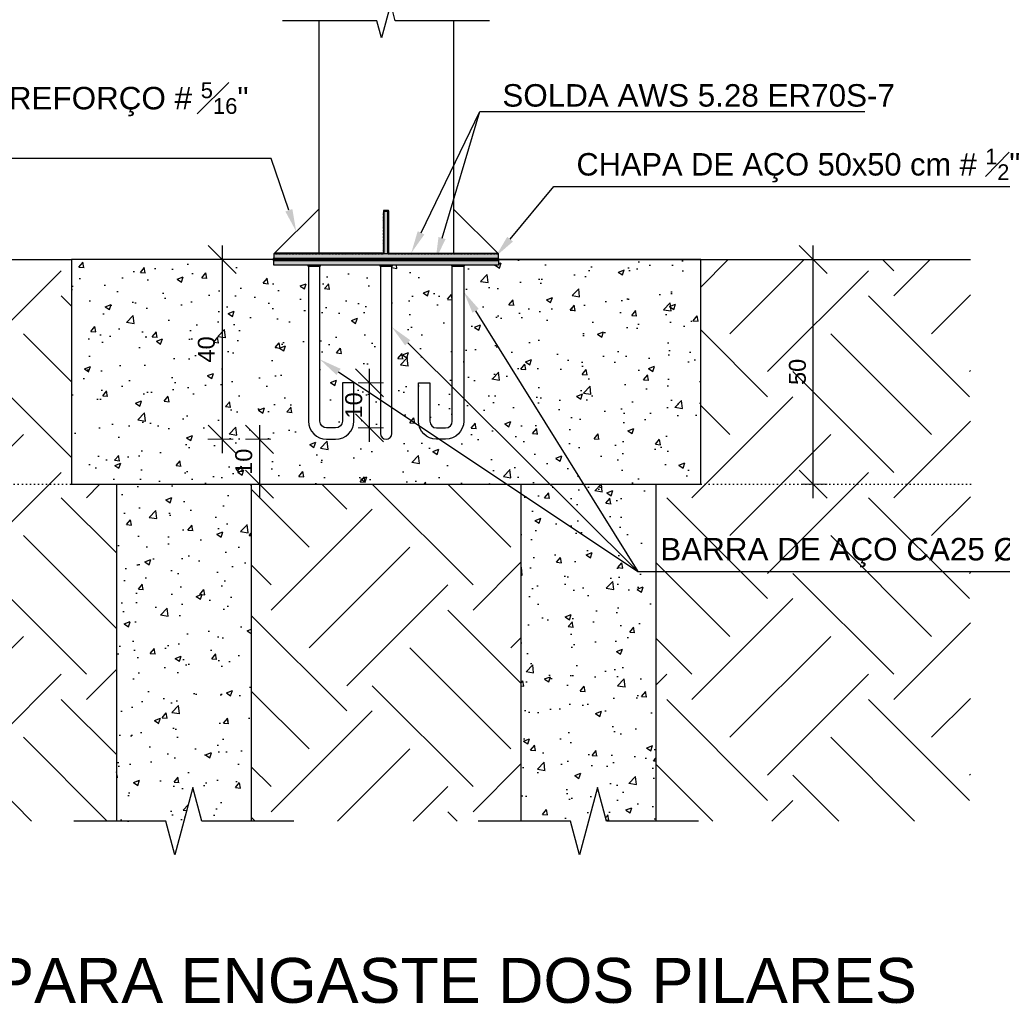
# Model space of a CAD drawing. Header units: millimetres. Extents: x 10789 to 19217, y 2620 to 5346.
# Tile 47 of 49: x 18713 to 18932, y 2717 to 2936. Entities that reach past the tile are written whole.
import ezdxf
from ezdxf import colors
from ezdxf.entities.mleader import LeaderData, LeaderLine
from ezdxf.math import Vec2, Vec3

# ---------------------------------------------------------------- set-up
doc = ezdxf.new("R2010")
doc.units = ezdxf.units.MM
doc.linetypes.add('DOT2', pattern=[3.175, 0, -3.175])
doc.layers.add('COTAS', color=4, linetype='Continuous', lineweight=20)
doc.layers.add('DT-Título', color=7, linetype='Continuous', lineweight=20)
for name, color, linetype in [('FUNDAÇÃO', 7, 'Continuous'), ('PILARES', 3, 'Continuous'), ('SOLDA', 5, 'Continuous'), ('TERRENO', 26, 'Continuous'), ('TEXTO', 7, 'Continuous')]:
    doc.layers.add(name, color=color, linetype=linetype)
doc.styles.add('2', font='arial.ttf', dxfattribs={"height": 2})
doc.styles.add('Annotative', font='arial.ttf')
doc.styles.add('Arial', font='arial.ttf')
doc.dimstyles.new('MURILO', dxfattribs={"dimscale": 0, "dimtxt": 1.5, "dimasz": 2.5, "dimexe": 1.25, "dimexo": 0, "dimtad": 1, "dimtxsty": 'Annotative', "dimblk": 'OBLIQUE', "dimcen": 2.5, "dimdle": 1.25, "dimclrd": 256, "dimclre": 256, "dimclrt": 7, "dimadec": 0, "dimazin": 0, "dimtfac": 1, "dimtmove": 0, "dimatfit": 3, "dimldrblk": 'OBLIQUE', "dimfxl": 1, "dimfxlon": 1, "dimtfillclr": 5, "dimlwe": -1, "dimarcsym": 0})
pattern_1 = [(45, (10966.92011, 1613.41978), (-0.0673519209, 0.0673519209), []), (45, (10966.96501, 1613.41978), (-0.0673519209, 0.0673519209), [])]
pattern_2 = [(50, (0, 36.165), (13.66385, -1.1954314), [1.42875, -15.71625]), (355, (0, 36.165), (-2.643257, 14.329263), [1.143, -12.573044]), (100.451445, (1.139, 36.066), (11.0205935, 13.133831), [1.214251, -13.356768]), (46.1842, (0, 39.975), (20.330928, -3.153175), [2.143125, -23.574375]), (96.63556, (1.694, 39.713), (17.80531, 18.55696), [1.821377, -20.03517]), (351.18415, (0, 39.975), (17.80531, 18.55696), [1.714498, -18.85948]), (21, (1.905, 39.023), (11.3710793, -7.66989), [1.42875, -15.71625]), (326, (1.905, 39.023), (4.635152, 13.814097), [1.143, -12.573]), (71.451445, (2.853, 38.384), (16.006231, 6.144208), [1.214251, -13.356745]), (37.5, (0, 36.1653), (0.2316452, 6.3416279), [0, -12.4206, 0, -12.7635, 0, -12.620625]), (7.5, (0, 36.165), (5.0114747, 7.513543), [0, -7.2771, 0, -12.13485, 0, -4.810125]), (327.5, (-4.248, 36.1653), (10.1692946, -0.4296558), [0, -4.7625, 0, -14.859, 0, -19.71675]), (317.5, (-6.153, 36.165), (11.1096886, 1.906987), [0, -6.19125, 0, -9.8679, 0, -14.00175])]

# ---------------------------------------------------------------- blocks, each defined once
blk = doc.blocks.new('_Oblique')
at = {"color": 0, "linetype": 'ByBlock', "lineweight": -2}
blk.add_line((-0.5, -0.5), (0.5, 0.5), dxfattribs=at)
blk = doc.blocks.new('*D208')
at = {"layer": 'COTAS', "lineweight": -2, "transparency": 16777216}
blk.add_line((18757.92, 2885.83), (18757.92, 2839.58), dxfattribs=at)
at = {"layer": 'COTAS', "transparency": 16777216}
for p, q in [((18760.42, 2882.7), (18754.79, 2882.7)), ((18760.42, 2842.7), (18754.79, 2842.7))]:
    blk.add_line(p, q, dxfattribs=at)
at = {"layer": 'Defpoints', "color": 0, "transparency": 16777216}
for p in [(18777.15, 2882.7), (18757.92, 2842.7), (18782.19, 2842.7)]:
    blk.add_point(p, dxfattribs=at)
at = {"layer": 'COTAS', "lineweight": -2, "transparency": 16777216, "xscale": 6.25, "yscale": 6.25, "zscale": 6.25}
for p, rotation in [((18757.92, 2882.7), 90), ((18757.92, 2842.7), 270)]:
    blk.add_blockref('_Oblique', p, dxfattribs=dict(at, rotation=rotation))
at = {"layer": 'COTAS', "color": 7, "transparency": 16777216, "insert": (18754.44, 2862.7), "char_height": 3.75, "attachment_point": 5, "rotation": 90, "style": 'Annotative'}
blk.add_mtext('40', dxfattribs=at)
blk = doc.blocks.new('*D210')
at = {"layer": 'COTAS', "lineweight": -2, "transparency": 16777216}
blk.add_line((18790.71, 2842.12), (18790.71, 2858.37), dxfattribs=at)
at = {"layer": 'COTAS', "transparency": 16777216}
for p, q in [((18788.21, 2855.24), (18793.83, 2855.24)), ((18788.21, 2845.24), (18793.83, 2845.24))]:
    blk.add_line(p, q, dxfattribs=at)
at = {"layer": 'Defpoints', "color": 0, "transparency": 16777216}
for p in [(18785.96, 2855.24), (18790.71, 2855.24), (18782.19, 2845.24)]:
    blk.add_point(p, dxfattribs=at)
at = {"layer": 'COTAS', "lineweight": -2, "transparency": 16777216, "xscale": 6.25, "yscale": 6.25, "zscale": 6.25}
for p, rotation in [((18790.71, 2855.24), 90), ((18790.71, 2845.24), 270)]:
    blk.add_blockref('_Oblique', p, dxfattribs=dict(at, rotation=rotation))
at = {"layer": 'COTAS', "color": 7, "transparency": 16777216, "insert": (18787.23, 2850.24), "char_height": 3.75, "attachment_point": 5, "rotation": 90, "style": 'Annotative'}
blk.add_mtext('10', dxfattribs=at)
blk = doc.blocks.new('*D211')
at = {"layer": 'COTAS', "lineweight": -2, "transparency": 16777216}
blk.add_line((18889.42, 2829.58), (18889.42, 2885.83), dxfattribs=at)
at = {"layer": 'COTAS', "transparency": 16777216}
for p, q in [((18886.92, 2882.7), (18892.54, 2882.7)), ((18886.92, 2832.7), (18892.54, 2832.7))]:
    blk.add_line(p, q, dxfattribs=at)
at = {"layer": 'Defpoints', "color": 0, "transparency": 16777216}
for p in [(18879.42, 2882.7), (18889.42, 2882.7), (18879.42, 2832.7)]:
    blk.add_point(p, dxfattribs=at)
at = {"layer": 'COTAS', "lineweight": -2, "transparency": 16777216, "xscale": 6.25, "yscale": 6.25, "zscale": 6.25}
for p, rotation in [((18889.42, 2882.7), 90), ((18889.42, 2832.7), 270)]:
    blk.add_blockref('_Oblique', p, dxfattribs=dict(at, rotation=rotation))
at = {"layer": 'COTAS', "color": 7, "transparency": 16777216, "insert": (18885.94, 2857.7), "char_height": 3.75, "attachment_point": 5, "rotation": 90, "style": 'Annotative'}
blk.add_mtext('50', dxfattribs=at)
blk = doc.blocks.new('*D207')
at = {"layer": 'COTAS', "lineweight": -2, "transparency": 16777216}
blk.add_line((18766.24, 2845.83), (18766.24, 2829.58), dxfattribs=at)
at = {"layer": 'COTAS', "transparency": 16777216}
for p, q in [((18768.74, 2842.7), (18763.11, 2842.7)), ((18768.74, 2832.7), (18763.11, 2832.7))]:
    blk.add_line(p, q, dxfattribs=at)
at = {"layer": 'Defpoints', "color": 0, "transparency": 16777216}
for p in [(18782.19, 2842.7), (18766.24, 2832.7), (18794.42, 2832.7)]:
    blk.add_point(p, dxfattribs=at)
at = {"layer": 'COTAS', "lineweight": -2, "transparency": 16777216, "xscale": 6.25, "yscale": 6.25, "zscale": 6.25}
for p, rotation in [((18766.24, 2842.7), 90), ((18766.24, 2832.7), 270)]:
    blk.add_blockref('_Oblique', p, dxfattribs=dict(at, rotation=rotation))
at = {"layer": 'COTAS', "color": 7, "transparency": 16777216, "insert": (18762.76, 2837.7), "char_height": 3.75, "attachment_point": 5, "rotation": 90, "style": 'Annotative'}
blk.add_mtext('10', dxfattribs=at)

msp = doc.modelspace()

# ---------------------------------------------------------------- hatches: boundary and pattern name
at = {"layer": 'FUNDAÇÃO'}
h = msp.add_hatch(color=256, dxfattribs=at)
h.dxf.hatch_style = 1
h.paths.add_polyline_path([(18819.41563, 2882.50124), (18769.41563, 2882.50124), (18769.41563, 2881.45124), (18819.41563, 2881.45124)])
h.paths.add_polyline_path([(18769.41563, 2882.90124), (18819.41563, 2882.90124), (18819.41563, 2883.95124), (18769.41563, 2883.95124)])
h = msp.add_hatch(dxfattribs=at)
h.set_pattern_fill('AR-CONC', color=251, scale=0.075)
h.set_pattern_definition(pattern_2)
h.paths.add_polyline_path([(18864.41563, 2882.70124), (18819.51563, 2882.70124), (18819.51563, 2882.50124), (18819.41563, 2882.50124), (18819.41563, 2881.45124), (18811.88563, 2881.45124, -0.414213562), (18811.68563, 2881.25124), (18811.68563, 2846.74124, -0.414213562), (18807.64563, 2842.70124), (18805.64563, 2842.70124, -0.414213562), (18801.60563, 2846.74124), (18801.60563, 2855.24124), (18804.14563, 2855.24124), (18804.14563, 2846.74124, 0.414213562), (18805.64563, 2845.24124), (18807.64563, 2845.24124, 0.414213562), (18809.14563, 2846.74124), (18809.14563, 2881.25124, -0.414213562), (18808.94563, 2881.45124), (18795.88563, 2881.45124, -0.414213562), (18795.68563, 2881.25124), (18795.68563, 2843.97124, -1), (18793.14563, 2843.97124), (18793.14563, 2881.25124, -0.414213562), (18792.94563, 2881.45124), (18779.88563, 2881.45124, -0.413562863), (18779.68607, 2881.25124), (18779.68563, 2846.74124, 0.414213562), (18781.18563, 2845.24124), (18783.18563, 2845.24124, 0.414213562), (18784.68563, 2846.74124), (18784.68563, 2855.24124), (18787.22563, 2855.24124), (18787.22563, 2846.74124, -0.414213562), (18783.18563, 2842.70124), (18781.18563, 2842.70124, -0.414213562), (18777.14563, 2846.74124), (18777.14563, 2881.25124, -0.414213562), (18776.94563, 2881.45124), (18769.41563, 2881.45124), (18769.41563, 2882.50124), (18769.31563, 2882.50124), (18769.31563, 2882.70124), (18724.41563, 2882.70124), (18724.41563, 2832.70124), (18864.41563, 2832.70124)])
h = msp.add_hatch(dxfattribs=at)
h.set_pattern_fill('AR-CONC', color=251, scale=0.075)
h.set_pattern_definition(pattern_2)
h.paths.add_polyline_path([(18824.41563, 2757.70124), (18835.41563, 2757.70124), (18837.41563, 2750.20124), (18841.41563, 2765.20124), (18843.41563, 2757.70124), (18854.41563, 2757.70124), (18854.41563, 2832.70124), (18824.41563, 2832.70124)])
h.paths.add_polyline_path([(18734.41563, 2757.70124), (18745.41563, 2757.70124), (18747.41563, 2750.20124), (18751.41563, 2765.20124), (18753.41563, 2757.70124), (18764.41563, 2757.70124), (18764.41563, 2832.70124), (18734.41563, 2832.70124)])
at = {"layer": 'PILARES'}
h = msp.add_hatch(color=256, dxfattribs=at)
h.dxf.hatch_style = 1
h.paths.add_polyline_path([(18794.81563, 2893.45124), (18794.01563, 2893.45124), (18794.01563, 2883.95124), (18794.81563, 2883.95124)])
at = {"layer": 'SOLDA'}
h = msp.add_hatch(dxfattribs=at)
h.set_pattern_fill('ANSI32', color=256, scale=0.01)
h.set_pattern_definition([(45, (10974.77011, 1613.41978), (-0.0673519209, 0.0673519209), []), (45, (10974.81501, 1613.41978), (-0.0673519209, 0.0673519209), [])])
h.paths.add_polyline_path([(18794.01563, 2893.65124, 0.414213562), (18793.81563, 2893.45124), (18793.81563, 2884.15124), (18794.01563, 2884.15124), (18794.01563, 2893.45124), (18794.81563, 2893.45124), (18794.81563, 2884.15124), (18795.01563, 2884.15124), (18795.01563, 2893.45124, 0.414213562), (18794.81563, 2893.65124)])
h = msp.add_hatch(dxfattribs=at)
h.set_pattern_fill('ANSI32', color=256, scale=0.01)
h.set_pattern_definition(pattern_1)
h.paths.add_polyline_path([(18794.01563, 2884.15124), (18769.61563, 2884.15124), (18769.41563, 2883.95124), (18794.01563, 2883.95124)])
h = msp.add_hatch(dxfattribs=at)
h.set_pattern_fill('ANSI32', color=256, scale=0.01)
h.set_pattern_definition(pattern_1)
h.paths.add_polyline_path([(18794.81563, 2884.15124), (18819.21563, 2884.15124), (18819.41563, 2883.95124), (18794.81563, 2883.95124)])
h = msp.add_hatch(dxfattribs=at)
h.set_pattern_fill('ANSI32', color=256, scale=0.01)
h.set_pattern_definition(pattern_1)
h.paths.add_polyline_path([(18819.51563, 2882.70124), (18769.31563, 2882.70124), (18769.31563, 2882.50124), (18819.51563, 2882.50124)])
h.paths.add_polyline_path([(18819.51563, 2882.90124), (18769.31563, 2882.90124), (18769.31563, 2882.70124), (18819.51563, 2882.70124)])
h = msp.add_hatch(dxfattribs=at)
h.set_pattern_fill('ANSI32', color=256, scale=0.01)
h.set_pattern_definition([(45, (10950.92011, 1613.41978), (-0.0673519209, 0.0673519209), []), (45, (10950.96501, 1613.41978), (-0.0673519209, 0.0673519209), [])])
h.paths.add_polyline_path([(18779.88563, 2881.45124), (18776.94563, 2881.45124, 0.414213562), (18777.14563, 2881.25124), (18779.68563, 2881.25124, 0.414213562)])
h = msp.add_hatch(dxfattribs=at)
h.set_pattern_fill('ANSI32', color=256, scale=0.01)
h.set_pattern_definition(pattern_1)
h.paths.add_polyline_path([(18795.88563, 2881.45124), (18792.94563, 2881.45124, 0.414213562), (18793.14563, 2881.25124), (18795.68563, 2881.25124, 0.414213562)])
h = msp.add_hatch(dxfattribs=at)
h.set_pattern_fill('ANSI32', color=256, scale=0.01)
h.set_pattern_definition([(45, (10982.92011, 1613.41978), (-0.0673519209, 0.0673519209), []), (45, (10982.96501, 1613.41978), (-0.0673519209, 0.0673519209), [])])
h.paths.add_polyline_path([(18811.88563, 2881.45124), (18808.94563, 2881.45124, 0.414213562), (18809.14563, 2881.25124), (18811.68563, 2881.25124, 0.414213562)])
at = {"layer": 'TERRENO'}
h = msp.add_hatch(dxfattribs=at)
h.set_pattern_fill('EARTH', color=256, scale=5, angle=45)
h.set_pattern_definition([(45, (16948.505, 4159.876), (0, 44.9013), [31.75, -31.75]), (45, (16940.086, 4168.295), (0, 44.9013), [31.75, -31.75]), (45, (16931.667, 4176.714), (0, 44.9013), [31.75, -31.75]), (135, (16931.667, 4182.326), (-44.9013, 0), [31.75, -31.75]), (135, (16940.086, 4190.745), (-44.9013, 0), [31.75, -31.75]), (135, (16948.505, 4199.164), (-44.9013, 0), [31.75, -31.75])])
h.paths.add_polyline_path([(18734.41563, 2832.70124), (18724.41563, 2832.70124), (18724.41563, 2882.70124), (18664.41563, 2882.70124), (18664.41563, 2757.70124), (18734.41563, 2757.70124)])
h.paths.add_polyline_path([(18924.41563, 2882.70124), (18864.41563, 2882.70124), (18864.41563, 2832.70124), (18854.41563, 2832.70124), (18854.41563, 2757.70124), (18924.41563, 2757.70124)])
h.paths.add_polyline_path([(18924.82815, 2847.60233), (18876.66659, 2857.87177)])
h = msp.add_hatch(dxfattribs=at)
h.set_pattern_fill('EARTH', color=256, scale=5, angle=45)
h.set_pattern_definition([(45, (16001.778, 3685.844), (0, 44.90128), [31.75, -31.75]), (45, (15993.36, 3694.263), (0, 44.90128), [31.75, -31.75]), (45, (15984.94, 3702.682), (0, 44.90128), [31.75, -31.75]), (135, (15984.94, 3708.295), (-44.90128, 0), [31.75, -31.75]), (135, (15993.36, 3716.714), (-44.90128, 0), [31.75, -31.75]), (135, (16001.778, 3725.133), (-44.90128, 0), [31.75, -31.75])])
h.paths.add_polyline_path([(18824.41563, 2757.70124), (18824.41563, 2832.70124), (18764.41563, 2832.70124), (18764.41563, 2757.70124), (18794.41563, 2757.70124)])

# ---------------------------------------------------------------- linework, layer by layer
for points in [[(18819.41563, 2882.90124), (18819.41563, 2883.95124), (18769.41563, 2883.95124), (18769.41563, 2882.90124)], [(18819.41563, 2882.50124), (18819.41563, 2881.45124), (18769.41563, 2881.45124), (18769.41563, 2882.50124)]]:
    msp.add_lwpolyline(points)
at = {"layer": 'FUNDAÇÃO', "color": 251}
msp.add_line((18819.51563, 2882.70124), (18864.41563, 2882.70124), dxfattribs=at)
at = {"layer": 'FUNDAÇÃO'}
for p, q in [((18734.41563, 2832.70124), (18734.41563, 2757.70124)), ((18764.41563, 2832.70124), (18764.41563, 2757.70124)), ((18824.41563, 2832.70124), (18824.41563, 2757.70124)), ((18854.41563, 2832.70124), (18854.41563, 2757.70124))]:
    msp.add_line(p, q, dxfattribs=at)
at = {"layer": 'FUNDAÇÃO', "color": 251}
msp.add_lwpolyline([(18769.31563, 2882.70124), (18724.41563, 2882.70124), (18724.41563, 2832.70124), (18864.41563, 2832.70124), (18864.41563, 2882.70124), (18819.41563, 2882.70124)], dxfattribs=at)
at = {"layer": 'FUNDAÇÃO'}
for points in [[(18777.14563, 2881.45124), (18777.14563, 2846.74124, 0.414213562), (18781.18563, 2842.70124), (18783.18563, 2842.70124, 0.414213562), (18787.22563, 2846.74124), (18787.22563, 2855.24124), (18784.68563, 2855.24124), (18784.68563, 2846.74124, -0.414213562), (18783.18563, 2845.24124), (18781.18563, 2845.24124, -0.414213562), (18779.68563, 2846.74124), (18779.68607, 2881.45124)], [(18793.14563, 2881.45124), (18793.14563, 2843.97124, 1), (18795.68563, 2843.97124), (18795.68563, 2881.45124)], [(18811.68563, 2881.45124), (18811.68563, 2846.74124, -0.414213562), (18807.64563, 2842.70124), (18805.64563, 2842.70124, -0.414213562), (18801.60563, 2846.74124), (18801.60563, 2855.24124), (18804.14563, 2855.24124), (18804.14563, 2846.74124, 0.414213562), (18805.64563, 2845.24124), (18807.64563, 2845.24124, 0.414213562), (18809.14563, 2846.74124), (18809.14563, 2881.45124)]]:
    msp.add_lwpolyline(points, format="xyb", dxfattribs=at)
for points in [[(18773.91563, 2757.70124), (18753.41563, 2757.70124), (18751.41563, 2765.20124), (18747.41563, 2750.20124), (18745.41563, 2757.70124), (18724.91563, 2757.70124)], [(18863.91563, 2757.70124), (18843.41563, 2757.70124), (18841.41563, 2765.20124), (18837.41563, 2750.20124), (18835.41563, 2757.70124), (18814.91563, 2757.70124)]]:
    msp.add_lwpolyline(points, dxfattribs=at)
at = {"layer": 'PILARES'}
for p, q in [((18779.41562, 2935.85124), (18779.41562, 2883.95124)), ((18809.41562, 2935.85124), (18809.41562, 2883.95124)), ((18779.41562, 2893.95124), (18769.41563, 2883.95124)), ((18794.01563, 2893.45124), (18794.81563, 2893.45124)), ((18794.01563, 2883.95124), (18794.01563, 2893.45124)), ((18794.81563, 2883.95124), (18794.81563, 2893.45124)), ((18809.41562, 2893.95124), (18819.41563, 2883.95124))]:
    msp.add_line(p, q, dxfattribs=at)
at = {"layer": 'SOLDA'}
for p, q in [((18794.01563, 2884.15124), (18769.61563, 2884.15124)), ((18794.81563, 2884.15124), (18819.21563, 2884.15124)), ((18819.51563, 2882.70124), (18769.31563, 2882.70124))]:
    msp.add_line(p, q, dxfattribs=at)
for points in [[(18795.01563, 2884.15124), (18795.01563, 2893.45124, 0.414213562), (18794.81563, 2893.65124), (18794.01563, 2893.65124, 0.414213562), (18793.81563, 2893.45124), (18793.81563, 2884.15124)], [(18776.94563, 2881.45124), (18776.94563, 2881.45124, 0.414213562), (18777.14563, 2881.25124), (18779.68563, 2881.25124, 0.414213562), (18779.88563, 2881.45124), (18779.88563, 2881.45124)], [(18792.94563, 2881.45124), (18792.94563, 2881.45124, 0.414213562), (18793.14563, 2881.25124), (18795.68563, 2881.25124, 0.414213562), (18795.88563, 2881.45124), (18795.88563, 2881.45124)], [(18808.94563, 2881.45124), (18808.94563, 2881.45124, 0.414213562), (18809.14563, 2881.25124), (18811.68563, 2881.25124, 0.414213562), (18811.88563, 2881.45124), (18811.88563, 2881.45124)]]:
    msp.add_lwpolyline(points, format="xyb", dxfattribs=at)
msp.add_lwpolyline([(18769.31563, 2882.50124), (18819.51563, 2882.50124), (18819.51563, 2882.90124), (18769.31563, 2882.90124)], close=True, dxfattribs=at)
at = {"layer": 'TERRENO'}
for p, q in [((18664.41563, 2882.70124), (18724.41563, 2882.70124)), ((18864.41563, 2882.70124), (18924.41563, 2882.70124))]:
    msp.add_line(p, q, dxfattribs=at)
at = {"layer": 'TERRENO', "linetype": 'DOT2', "ltscale": 0.25}
msp.add_line((18924.41563, 2832.70124), (18664.41563, 2832.70124), dxfattribs=at)
at = {"layer": 'TEXTO'}
msp.add_lwpolyline([(18817.45563, 2935.85124), (18796.46363, 2935.85124), (18795.43963, 2939.69124), (18793.39163, 2932.01124), (18792.36763, 2935.85124), (18771.37563, 2935.85124)], dxfattribs=at)

# ---------------------------------------------------------------- texts
at = {"layer": 'DT-Título', "insert": (18665.64406, 2717.13657), "char_height": 10, "width": 272.560939, "attachment_point": 7, "line_spacing_factor": 0.798, "style": 'Arial'}
msp.add_mtext('\\pt310;BASE PARA ENGASTE DOS PILARES', dxfattribs=at)

# ---------------------------------------------------------------- dimensions: what is measured, and where the dimension line sits
at = {"layer": 'COTAS'}
for base, p1, p2, override, picture, middle in [((18757.91563, 2842.70124), (18777.14563, 2882.70124), (18782.18563, 2842.70124), {"dimscale": 0, "dimtix": 0, "dimtofl": 1, "dimtmove": 1, "dimatfit": 3}, '*D208', (18754.43848, 2862.70124)), ((18889.41563, 2882.70124), (18879.41563, 2832.70124), (18879.41563, 2882.70124), {"dimscale": 0, "dimtix": 0, "dimtofl": 1, "dimtmove": 1, "dimatfit": 3}, '*D211', (18885.93848, 2857.70124)), ((18790.70542, 2855.24124), (18782.18563, 2845.24124), (18785.95563, 2855.24124), {"dimscale": 0, "dimtix": 0, "dimtofl": 1, "dimtmove": 0, "dimatfit": 3}, '*D210', (18787.22827, 2850.24124)), ((18766.23998, 2832.70124), (18782.18563, 2842.70124), (18794.41563, 2832.70124), {"dimscale": 0, "dimtix": 0, "dimtofl": 1, "dimtmove": 0, "dimatfit": 3}, '*D207', (18762.76284, 2837.70124))]:
    dim = msp.add_linear_dim(base=base, p1=p1, p2=p2, angle=90, dimstyle='MURILO', override=override, dxfattribs=at)
    dim.commit()
    dim.dimension.update_dxf_attribs({"geometry": picture, "text_midpoint": middle})

# ---------------------------------------------------------------- leaders
at = {"layer": 'TEXTO'}
ml = msp.add_multileader_mtext('Standard', dxfattribs=at)
ml.set_content('\\A1;CHAPA TRIANGULAR DE REFORÇO # {\\H0.7x;\\S5#16;}"', color=7, style='2')
ml.set_leader_properties(color=256, linetype='ByLayer', lineweight=-1)
ml.build(insert=Vec2(0, 0))
ml.multileader.update_dxf_attribs({"has_dogleg": 0, "text_left_attachment_type": 5, "text_right_attachment_type": 5, "dogleg_length": 0, "arrow_head_size": 5, "scale": 2.5})
ctx = ml.context
ctx.base_point, ctx.scale, ctx.char_height, ctx.arrow_head_size, ctx.landing_gap_size, ctx.plane_origin = Vec3(18676.86823, 2905.18768), 2.5, 5, 5, 5, Vec3(18782.55063, 2891.25424)
ctx.left_attachment, ctx.right_attachment, ctx.text_align_type = 5, 5, 2
notes = []
notes.append((ctx, [(1, (1, 1, 0), (18768.81571, 2905.18768), (-1, 0), 0, [(0, [(18774.41562, 2888.95124)], 0, [])])]))
ctx.mtext.insert, ctx.mtext.width, ctx.mtext.alignment, ctx.mtext.flow_direction = Vec3(18763.81571, 2922.12811), 85.6728309, 3, 5
ml = msp.add_multileader_mtext('Standard', dxfattribs=at)
ml.set_content('{\\C256;SOLDA AWS 5.28 ER70S-7}', color=7, style='2')
ml.set_leader_properties(color=256, linetype='ByLayer', lineweight=-1)
ml.build(insert=Vec2(0, 0))
ml.multileader.update_dxf_attribs({"has_dogleg": 0, "text_left_attachment_type": 5, "text_right_attachment_type": 5, "dogleg_length": 0, "arrow_head_size": 5, "scale": 2.5})
ctx = ml.context
ctx.base_point, ctx.scale, ctx.char_height, ctx.arrow_head_size, ctx.landing_gap_size, ctx.plane_origin = Vec3(18815.28062, 2915.65242), 2.5, 5, 5, 5, Vec3(18781.13255, 2899.59138)
ctx.left_attachment, ctx.right_attachment = 5, 5
notes.append((ctx, [(1, (1, 1, 0), (18815.28062, 2915.65242), (1, 0), 0, [(0, [(18800.00332, 2884.15124)], 0, [])])]))
ctx.mtext.insert, ctx.mtext.width, ctx.mtext.flow_direction = Vec3(18820.28062, 2921.74109), 88.3537604, 5
ml = msp.add_multileader_mtext('Standard', dxfattribs=at)
ml.set_content('{\\C256;SOLDA AWS 5.28 ER70S-7}', color=7, style='2')
ml.set_leader_properties(color=256, linetype='ByLayer', lineweight=-1)
ml.build(insert=Vec2(0, 0))
ml.multileader.update_dxf_attribs({"has_dogleg": 0, "text_left_attachment_type": 5, "text_right_attachment_type": 5, "dogleg_length": 0, "arrow_head_size": 5, "scale": 2.5})
ctx = ml.context
ctx.base_point, ctx.scale, ctx.char_height, ctx.arrow_head_size, ctx.landing_gap_size, ctx.plane_origin = Vec3(18815.28062, 2915.65242), 2.5, 5, 5, 5, Vec3(18781.13255, 2893.69541)
ctx.left_attachment, ctx.right_attachment = 5, 5
notes.append((ctx, [(1, (1, 1, 0), (18815.28062, 2915.65242), (1, 0), 0, [(0, [(18805.43475, 2882.70124)], 0, [])])]))
ctx.mtext.insert, ctx.mtext.width, ctx.mtext.flow_direction = Vec3(18820.28062, 2921.74109), 100.271497, 5
ml = msp.add_multileader_mtext('Standard', dxfattribs=at)
ml.set_content('\\A1;CHAPA DE AÇO 50x50 cm # {\\H0.7x;\\S1#2;}"', color=7, style='2')
ml.set_leader_properties(color=256, linetype='ByLayer', lineweight=-1)
ml.build(insert=Vec2(0, 0))
ml.multileader.update_dxf_attribs({"has_dogleg": 0, "text_left_attachment_type": 5, "text_right_attachment_type": 5, "dogleg_length": 0, "arrow_head_size": 5, "scale": 2.5})
ctx = ml.context
ctx.base_point, ctx.scale, ctx.char_height, ctx.arrow_head_size, ctx.landing_gap_size, ctx.plane_origin = Vec3(18831.76462, 2898.93461), 2.5, 5, 5, 5, Vec3(18814.41563, 2884.27624)
ctx.left_attachment, ctx.right_attachment = 5, 5
notes.append((ctx, [(0, (1, 1, 0), (18831.76462, 2898.93461), (1, 0), 0, [(0, [(18818.79421, 2883.39373)], 0, [])])]))
ctx.mtext.insert, ctx.mtext.width, ctx.mtext.flow_direction = Vec3(18836.76462, 2907.39914), 127.8997939, 5
ml = msp.add_multileader_mtext('Standard', dxfattribs=at)
ml.set_content('\\A1;BARRA DE AÇO CA25 %%C 1.{\\H0.7x;\\S1#4;}" C = 50cm', color=7, style='2')
ml.set_leader_properties(color=256, linetype='ByLayer', lineweight=-1)
ml.build(insert=Vec2(0, 0))
ml.multileader.update_dxf_attribs({"has_dogleg": 0, "text_left_attachment_type": 5, "text_right_attachment_type": 5, "dogleg_length": 0, "arrow_head_size": 5, "scale": 2.5})
ctx = ml.context
ctx.base_point, ctx.scale, ctx.char_height, ctx.arrow_head_size, ctx.landing_gap_size, ctx.plane_origin = Vec3(18850.41575, 2813.29369), 2.5, 5, 5, 5, Vec3(18779.41563, 2900.54589)
ctx.left_attachment, ctx.right_attachment = 5, 5
notes.append((ctx, [(0, (1, 1, 0), (18850.41575, 2813.29369), (1, 0), 0, [(0, [(18811.68563, 2875.53426)], 0, [])])]))
ctx.mtext.insert, ctx.mtext.width, ctx.mtext.flow_direction = Vec3(18855.41575, 2821.7439), 127.8997939, 5
ml = msp.add_multileader_mtext('Standard', dxfattribs=at)
ml.set_content('\\A1;BARRA DE AÇO CA25 %%C 1.{\\H0.7x;\\S1#4;}" C = 50cm', color=7, style='2')
ml.set_leader_properties(color=256, linetype='ByLayer', lineweight=-1)
ml.build(insert=Vec2(0, 0))
ml.multileader.update_dxf_attribs({"has_dogleg": 0, "text_left_attachment_type": 5, "text_right_attachment_type": 5, "dogleg_length": 0, "arrow_head_size": 5, "scale": 2.5})
ctx = ml.context
ctx.base_point, ctx.scale, ctx.char_height, ctx.arrow_head_size, ctx.landing_gap_size, ctx.plane_origin = Vec3(18850.41575, 2813.29369), 2.5, 5, 5, 5, Vec3(18779.41563, 2892.70124)
ctx.left_attachment, ctx.right_attachment = 5, 5
notes.append((ctx, [(0, (1, 1, 0), (18850.41575, 2813.29369), (1, 0), 0, [(0, [(18795.68563, 2867.68962)], 0, [])])]))
ctx.mtext.insert, ctx.mtext.width, ctx.mtext.flow_direction = Vec3(18855.41575, 2821.7439), 127.8997939, 5
ml = msp.add_multileader_mtext('Standard', dxfattribs=at)
ml.set_content('\\A1;BARRA DE AÇO CA25 %%C 1.{\\H0.7x;\\S1#4;}" C = 50cm', color=7, style='2')
ml.set_leader_properties(color=256, linetype='ByLayer', lineweight=-1)
ml.build(insert=Vec2(0, 0))
ml.multileader.update_dxf_attribs({"has_dogleg": 0, "text_left_attachment_type": 5, "text_right_attachment_type": 5, "dogleg_length": 0, "arrow_head_size": 5, "scale": 2.5})
ctx = ml.context
ctx.base_point, ctx.scale, ctx.char_height, ctx.arrow_head_size, ctx.landing_gap_size, ctx.plane_origin = Vec3(18850.41575, 2813.29369), 2.5, 5, 5, 5, Vec3(18779.41563, 2885.49261)
ctx.left_attachment, ctx.right_attachment = 5, 5
notes.append((ctx, [(0, (1, 1, 0), (18850.41575, 2813.29369), (1, 0), 0, [(0, [(18779.68563, 2860.48099)], 0, [])])]))
ctx.mtext.insert, ctx.mtext.width, ctx.mtext.flow_direction = Vec3(18855.41575, 2821.7439), 127.8997939, 5
for ctx, leaders in notes:
    for number, flags, end, landing, length, lines in leaders:
        leader = LeaderData()
        leader.index, (leader.has_last_leader_line, leader.has_dogleg_vector, leader.attachment_direction) = number, flags
        leader.last_leader_point, leader.dogleg_vector, leader.dogleg_length = Vec3(end), Vec3(landing), length
        for number, points, colour, breaks in lines:
            line = LeaderLine()
            line.index, line.vertices, line.color, line.breaks = number, Vec3.list(points), colors.encode_raw_color(colour), breaks
            leader.lines.append(line)
        ctx.leaders.append(leader)

doc.saveas('drawing.dxf')
